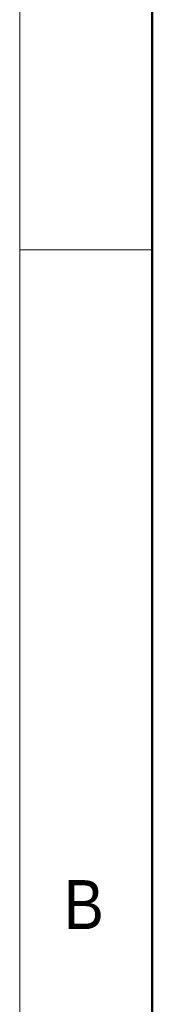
# Model space of a CAD drawing. Header units: millimetres. Extents: x 40 to 3320, y 40 to 2336.
# Tile 4 of 18: x 40 to 80, y 1760 to 2058. Entities that reach past the tile are written whole.
import ezdxf

# ---------------------------------------------------------------- set-up
doc = ezdxf.new("R2010")
doc.units = ezdxf.units.MM
doc.header["$LTSCALE"] = 8
doc.styles.add('SLDTEXTSTYLE0', font='Gothic.ttf', dxfattribs={"width": 0.913})

msp = doc.modelspace()

# ---------------------------------------------------------------- linework, layer by layer
at = {"color": 7, "linetype": 'Continuous', "lineweight": 18}
for p, q in [((40, 2336), (40, 40)), ((80, 2296), (80, 80)), ((80, 1988), (40, 1988))]:
    msp.add_line(p, q, dxfattribs=at)
at = {"color": 7, "linetype": 'Continuous', "lineweight": 50}
msp.add_line((80, 2296), (80, 80), dxfattribs=at)

# ---------------------------------------------------------------- texts
at = {"color": 7, "linetype": 'Continuous', "lineweight": 0, "insert": (53.3333333, 1797.1704528), "char_height": 14.8166667, "attachment_point": 1, "style": 'SLDTEXTSTYLE0'}
msp.add_mtext('B', dxfattribs=at)

doc.saveas('drawing.dxf')
